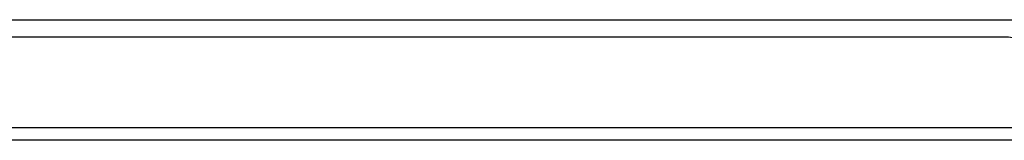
# Model space of a CAD drawing. Header units: inches. Extents: x 20 to 683, y 61 to 320.
# Tile 28 of 256: x 150.679 to 158.308, y 61.184 to 62.118. Entities that reach past the tile are written whole.
import ezdxf

# ---------------------------------------------------------------- set-up
doc = ezdxf.new("R2010")
doc.units = ezdxf.units.IN
doc.header["$MEASUREMENT"] = 0
doc.layers.add('Visible Edges(ANSI)', color=7, linetype='Continuous', lineweight=25)
doc.layers.add('Visible Tangent Edges(ANSI)', color=7, linetype='Continuous', lineweight=25)

msp = doc.modelspace()

# ---------------------------------------------------------------- linework, layer by layer
at = {"layer": 'Visible Edges(ANSI)'}
for p, q in [((139.9132, 62.1176), (158.7875, 62.1176)), ((158.3078, 61.9836), (140.3928, 61.9836)), ((164.0518, 61.1836), (92.4468, 61.1836))]:
    msp.add_line(p, q, dxfattribs=at)
msp.add_arc((158.3078, 61.6716), 0.312, 0, 90, dxfattribs=at)
at = {"layer": 'Visible Tangent Edges(ANSI)'}
msp.add_line((92.4468, 61.2826), (164.0518, 61.2826), dxfattribs=at)

doc.saveas('drawing.dxf')
